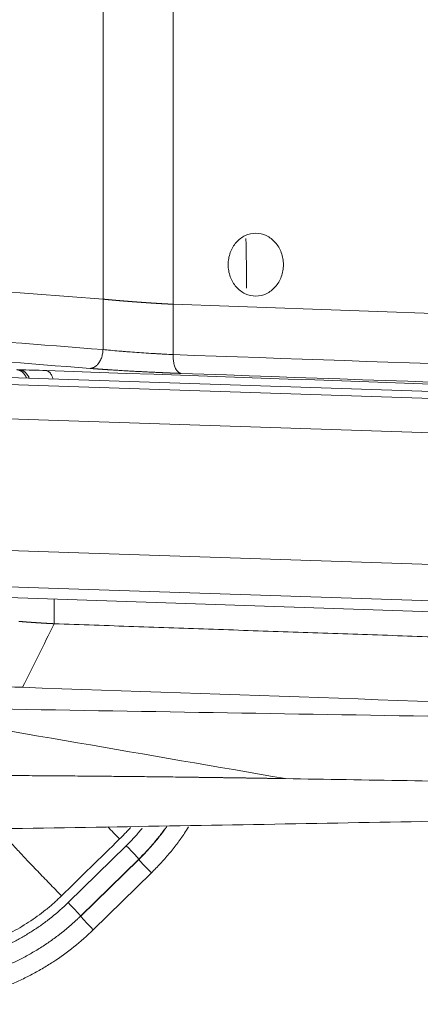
# Model space of a CAD drawing. Header units: millimetres. Extents: x 0 to 594, y 0 to 420.
# Tile 109 of 256: x 208.34 to 211.53, y 297.64 to 305.47. Entities that reach past the tile are written whole.
import ezdxf

# ---------------------------------------------------------------- set-up
doc = ezdxf.new("R2010")
doc.units = ezdxf.units.MM
doc.layers.add('1', color=7, linetype='Continuous', true_color=0xffffff)

msp = doc.modelspace()

# ---------------------------------------------------------------- linework, layer by layer
at = {"layer": '1', "color": 155, "linetype": 'Continuous', "lineweight": 13}
for p, q in [((209.0069, 303.2464), (207.3895, 303.3725)), ((215.3671, 302.332), (203.9393, 302.7115)), ((215.4754, 302.0552), (203.9666, 302.4374)), ((215.4511, 301.0081), (204.8532, 301.36)), ((215.3297, 300.7227), (204.5862, 301.0795)), ((208.7291, 298.4459), (209.1912, 298.8983)), ((209.2909, 298.7913), (208.8288, 298.339)), ((208.8295, 298.3367), (209.2915, 298.789)), ((209.2915, 298.789), (209.2909, 298.7913)), ((209.3912, 298.6821), (208.9292, 298.2297)), ((208.8295, 298.3367), (208.8288, 298.339))]:
    msp.add_line(p, q, dxfattribs=at)
at = {"layer": '1', "color": 155, "linetype": 'Continuous', "lineweight": 18}
for p, q in [((215.1781, 302.3938), (203.9367, 302.7671)), ((204.2512, 301.0048), (215.0906, 300.6448))]:
    msp.add_line(p, q, dxfattribs=at)
at = {"layer": '1', "color": 155, "linetype": 'Continuous', "lineweight": 13}
for centre, major_axis, ratio, start_param, end_param in [((218.5069, 310.604), (0.0064, -8.51), 0.848592, 3.671842, 5.742511), ((209.3965, 298.6821), (-0.1049, 0.1072), 0.024946, 0.045397, 1.54638), ((208.9344, 298.2297), (-0.1049, 0.1072), 0.024946, 0.045397, 1.54638)]:
    msp.add_ellipse(centre, major_axis=major_axis, ratio=ratio, start_param=start_param, end_param=end_param, dxfattribs=at)
at = {"layer": '1', "color": 155, "linetype": 'Continuous', "lineweight": 18}
for centre in [(209.1859, 298.8983), (208.7239, 298.4459)]:
    msp.add_ellipse(centre, major_axis=(0.1049, -0.1072), ratio=0.024946, start_param=0.045397, end_param=1.54638, dxfattribs=at)
for points, knots in [([(214.2004, 318.1003), (214.1095, 318.0385), (213.8148, 317.8282), (213.3403, 317.4272), (212.7987, 316.8749), (212.3056, 316.2648), (211.8647, 315.6031), (211.4804, 314.8955), (211.1562, 314.1486), (210.8952, 313.3691), (210.6997, 312.5642), (210.5716, 311.7411), (210.5121, 310.9073), (210.5217, 310.0704), (210.6006, 309.238), (210.7481, 308.4175), (210.963, 307.6164), (211.2436, 306.8421), (211.5876, 306.1017), (211.9919, 305.4022), (212.4531, 304.7502), (212.9666, 304.1516), (213.5175, 303.6239), (213.9199, 303.3031), (214.1292, 303.1564), (214.1425, 303.1472)], [0, 0, 0, 0, 0.020108, 0.066178, 0.112343, 0.158649, 0.205079, 0.251613, 0.298231, 0.344915, 0.391649, 0.438422, 0.485225, 0.532052, 0.578897, 0.625755, 0.672621, 0.719486, 0.766339, 0.813165, 0.859943, 0.90665, 0.953258, 0.997036, 1, 1, 1, 1]), ([(210.002, 303.5215), (210.002, 303.5378), (210.0048, 303.5706), (210.0215, 303.6335), (210.0622, 303.7029), (210.1353, 303.7585), (210.2215, 303.778), (210.3078, 303.7585), (210.3809, 303.7029), (210.4216, 303.6335), (210.4383, 303.5706), (210.4411, 303.5378), (210.4411, 303.5215)], [0, 0, 0, 0, 0.0625, 0.125, 0.25, 0.375, 0.5, 0.625, 0.75, 0.875, 0.9375, 1, 1, 1, 1]), ([(210.4411, 303.5215), (210.4411, 303.5051), (210.4383, 303.4724), (210.4216, 303.4094), (210.3809, 303.3401), (210.3078, 303.2845), (210.2215, 303.265), (210.1353, 303.2845), (210.0622, 303.3401), (210.0215, 303.4094), (210.0048, 303.4724), (210.002, 303.5051), (210.002, 303.5215)], [0, 0, 0, 0, 0.0625, 0.125, 0.25, 0.375, 0.5, 0.625, 0.75, 0.875, 0.9375, 1, 1, 1, 1]), ([(208.3369, 300.6833), (208.3376, 300.6832), (208.3391, 300.6831), (208.3414, 300.6829), (208.3436, 300.6827), (208.3459, 300.6825), (208.3482, 300.6823), (208.3505, 300.6822), (208.3527, 300.682), (208.355, 300.6818), (208.3573, 300.6816), (208.3596, 300.6814), (208.3619, 300.6812), (208.3642, 300.681), (208.3665, 300.6808), (208.3688, 300.6807), (208.3711, 300.6805), (208.3734, 300.6803), (208.3757, 300.6801), (208.378, 300.6799), (208.3804, 300.6797), (208.3827, 300.6796), (208.385, 300.6794), (208.3874, 300.6792), (208.3897, 300.679), (208.392, 300.6788), (208.3944, 300.6787), (208.3967, 300.6785), (208.3991, 300.6783), (208.4014, 300.6781), (208.4038, 300.6779), (208.4062, 300.6778), (208.4085, 300.6776), (208.4109, 300.6774), (208.4132, 300.6772), (208.4156, 300.6771), (208.418, 300.6769), (208.4204, 300.6767), (208.4227, 300.6766), (208.4251, 300.6764), (208.4275, 300.6762), (208.4299, 300.676), (208.4323, 300.6759), (208.4346, 300.6757), (208.437, 300.6755), (208.4394, 300.6754), (208.4418, 300.6752), (208.4442, 300.675), (208.4466, 300.6749), (208.449, 300.6747), (208.4514, 300.6745), (208.4538, 300.6744), (208.4562, 300.6742), (208.4586, 300.674), (208.461, 300.6739), (208.4634, 300.6737), (208.4658, 300.6736), (208.4682, 300.6734), (208.4706, 300.6732), (208.473, 300.6731), (208.4754, 300.6729), (208.4778, 300.6728), (208.4802, 300.6726), (208.4826, 300.6724), (208.4851, 300.6723), (208.4875, 300.6721), (208.4899, 300.672), (208.4923, 300.6718), (208.4947, 300.6717), (208.4971, 300.6715), (208.4995, 300.6714), (208.5019, 300.6712), (208.5043, 300.6711), (208.5068, 300.6709), (208.5092, 300.6707), (208.5116, 300.6706), (208.514, 300.6704), (208.5164, 300.6703), (208.5188, 300.6701), (208.5212, 300.67), (208.5236, 300.6699), (208.5261, 300.6697), (208.5285, 300.6696), (208.5309, 300.6694), (208.5333, 300.6693), (208.5357, 300.6691), (208.5381, 300.669), (208.5405, 300.6688), (208.5429, 300.6687), (208.5453, 300.6686), (208.5477, 300.6684), (208.5501, 300.6683), (208.5525, 300.6681), (208.5549, 300.668), (208.5573, 300.6678), (208.5597, 300.6677), (208.5621, 300.6676), (208.5645, 300.6674), (208.5669, 300.6673), (208.5693, 300.6672), (208.5717, 300.667), (208.5741, 300.6669), (208.5765, 300.6668), (208.5789, 300.6666), (208.5813, 300.6665), (208.5837, 300.6664), (208.5861, 300.6662), (208.5885, 300.6661), (208.5908, 300.666), (208.5932, 300.6658), (208.5956, 300.6657), (208.598, 300.6656), (208.6003, 300.6654), (208.6027, 300.6653), (208.6051, 300.6652), (208.6075, 300.6651), (208.6098, 300.6649), (208.6122, 300.6648), (208.6145, 300.6647), (208.6169, 300.6646), (208.6185, 300.6645), (208.6193, 300.6644)], [0, 0, 0, 0, 0.009461, 0.018904, 0.028329, 0.037736, 0.047125, 0.056496, 0.06585, 0.075185, 0.084503, 0.093802, 0.103084, 0.112347, 0.121593, 0.130821, 0.140031, 0.149223, 0.158397, 0.167553, 0.176691, 0.185812, 0.194914, 0.203999, 0.213065, 0.222114, 0.231144, 0.240157, 0.249152, 0.258129, 0.267088, 0.276029, 0.284952, 0.293857, 0.302744, 0.311614, 0.320465, 0.329299, 0.338114, 0.346912, 0.355692, 0.364453, 0.373197, 0.381923, 0.390631, 0.399321, 0.407994, 0.416648, 0.425284, 0.433903, 0.442503, 0.451086, 0.45965, 0.468197, 0.476726, 0.485237, 0.49373, 0.502205, 0.510662, 0.519101, 0.527522, 0.535926, 0.544311, 0.552678, 0.561028, 0.56936, 0.577673, 0.585969, 0.594247, 0.602507, 0.610749, 0.618973, 0.627179, 0.635368, 0.643538, 0.65169, 0.659825, 0.667941, 0.67604, 0.684121, 0.692183, 0.700228, 0.708255, 0.716264, 0.724255, 0.732229, 0.740184, 0.748121, 0.756041, 0.763942, 0.771826, 0.779691, 0.787539, 0.795369, 0.803181, 0.810975, 0.818751, 0.826509, 0.834249, 0.841972, 0.849676, 0.857362, 0.865031, 0.872681, 0.880314, 0.887929, 0.895526, 0.903105, 0.910666, 0.918209, 0.925734, 0.933241, 0.940731, 0.948202, 0.955655, 0.963091, 0.970509, 0.977908, 0.98529, 0.992654, 1, 1, 1, 1]), ([(207.9394, 300.1776), (207.9999, 300.1741), (208.0658, 300.1709), (208.2081, 300.1646), (208.2845, 300.1616), (208.3663, 300.1587)], [0, 0, 0, 0, 0.5, 0.5, 1, 1, 1, 1]), ([(208.3663, 300.1587), (211.7173, 300.0416), (215.0683, 299.9265), (218.4194, 299.8133), (218.4194, 299.8133), (218.4194, 299.8133)], [0, 0, 0, 0, 1, 1, 1, 1, 1, 1]), ([(207.1487, 300.0032), (208.3634, 299.983), (210.7927, 299.9425), (214.4368, 299.8819), (216.8662, 299.8417), (218.0809, 299.8216)], [0, 0, 0, 0, 0.333333, 0.666667, 1, 1, 1, 1]), ([(210.4572, 299.4322), (210.4542, 299.4322), (210.4482, 299.4323), (210.4392, 299.4325), (210.4303, 299.4326), (210.4213, 299.4328), (210.4123, 299.4329), (210.4034, 299.4331), (210.3944, 299.4332), (210.3855, 299.4334), (210.3765, 299.4335), (210.3675, 299.4337), (210.3586, 299.4338), (210.3496, 299.434), (210.3406, 299.4341), (210.3317, 299.4343), (210.3227, 299.4344), (210.3137, 299.4345), (210.3048, 299.4347), (210.2958, 299.4348), (210.2868, 299.435), (210.2779, 299.4351), (210.2689, 299.4353), (210.26, 299.4354), (210.251, 299.4355), (210.242, 299.4357), (210.2331, 299.4358), (210.2241, 299.436), (210.2151, 299.4361), (210.2062, 299.4362), (210.1972, 299.4364), (210.1883, 299.4365), (210.1793, 299.4366), (210.1703, 299.4368), (210.1614, 299.4369), (210.1524, 299.4371), (210.1434, 299.4372), (210.1345, 299.4373), (210.1255, 299.4375), (210.1166, 299.4376), (210.1076, 299.4377), (210.0986, 299.4379), (210.0897, 299.438), (210.0807, 299.4381), (210.0718, 299.4383), (210.0628, 299.4384), (210.0538, 299.4385), (210.0449, 299.4387), (210.0359, 299.4388), (210.027, 299.4389), (210.018, 299.4391), (210.009, 299.4392), (210.0001, 299.4393), (209.9911, 299.4394), (209.9822, 299.4396), (209.9732, 299.4397), (209.9642, 299.4398), (209.9553, 299.44), (209.9463, 299.4401), (209.9374, 299.4402), (209.9284, 299.4403), (209.9195, 299.4405), (209.9105, 299.4406), (209.9015, 299.4407), (209.8926, 299.4408), (209.8836, 299.441), (209.8747, 299.4411), (209.8657, 299.4412), (209.8568, 299.4413), (209.8478, 299.4415), (209.8388, 299.4416), (209.8299, 299.4417), (209.8209, 299.4418), (209.812, 299.4419), (209.803, 299.4421), (209.7941, 299.4422), (209.7851, 299.4423), (209.7761, 299.4424), (209.7672, 299.4425), (209.7582, 299.4427), (209.7493, 299.4428), (209.7403, 299.4429), (209.7314, 299.443), (209.7224, 299.4431), (209.7135, 299.4433), (209.7045, 299.4434), (209.648, 299.4441), (209.5441, 299.4454), (209.3933, 299.4472), (209.2432, 299.4489), (209.0938, 299.4504), (208.9328, 299.4519), (208.7607, 299.4534), (208.5779, 299.4548), (208.3967, 299.456), (208.2718, 299.4567), (208.2019, 299.4571), (208.1864, 299.4572), (208.171, 299.4573), (208.1555, 299.4573), (208.1401, 299.4574), (208.1247, 299.4575), (208.1093, 299.4575), (208.0939, 299.4576), (208.0785, 299.4577), (208.0632, 299.4578), (208.0478, 299.4578), (208.0325, 299.4579), (208.0172, 299.4579), (208.002, 299.458), (207.9867, 299.4581), (207.9715, 299.4581), (207.9563, 299.4582), (207.9411, 299.4582), (207.9259, 299.4583), (207.9107, 299.4583), (207.8956, 299.4584), (207.8805, 299.4584), (207.8654, 299.4585), (207.8503, 299.4585), (207.8352, 299.4586), (207.8201, 299.4586), (207.8051, 299.4587), (207.7901, 299.4587), (207.7751, 299.4587), (207.7601, 299.4588), (207.7452, 299.4588), (207.7302, 299.4588), (207.7153, 299.4589), (207.7004, 299.4589), (207.6855, 299.4589), (207.6706, 299.459), (207.6558, 299.459), (207.641, 299.459), (207.6261, 299.459), (207.6114, 299.4591), (207.5966, 299.4591), (207.5818, 299.4591), (207.5671, 299.4591), (207.5524, 299.4591), (207.5377, 299.4591), (207.5279, 299.4592), (207.523, 299.4592)], [0, 0, 0, 0, 0.002936, 0.005871, 0.008807, 0.011743, 0.014678, 0.017614, 0.02055, 0.023485, 0.026421, 0.029357, 0.032292, 0.035228, 0.038164, 0.041099, 0.044035, 0.046971, 0.049907, 0.052843, 0.055779, 0.058715, 0.061651, 0.064587, 0.067524, 0.07046, 0.073397, 0.076333, 0.07927, 0.082207, 0.085144, 0.088081, 0.091018, 0.093956, 0.096893, 0.099831, 0.102769, 0.105707, 0.108645, 0.111584, 0.114522, 0.117461, 0.1204, 0.123339, 0.126279, 0.129218, 0.132158, 0.135098, 0.138038, 0.140979, 0.14392, 0.146861, 0.149802, 0.152744, 0.155686, 0.158628, 0.16157, 0.164513, 0.167456, 0.170399, 0.173343, 0.176287, 0.179231, 0.182176, 0.185121, 0.188066, 0.191011, 0.193957, 0.196904, 0.19985, 0.202797, 0.205745, 0.208693, 0.211641, 0.214589, 0.217538, 0.220488, 0.223438, 0.226388, 0.229338, 0.23229, 0.235241, 0.238193, 0.241145, 0.244098, 0.247052, 0.250005, 0.300019, 0.349995, 0.399965, 0.449957, 0.500002, 0.5624, 0.624826, 0.687338, 0.749995, 0.755436, 0.760877, 0.766317, 0.771756, 0.777195, 0.782632, 0.78807, 0.793506, 0.798942, 0.804377, 0.809812, 0.815246, 0.82068, 0.826114, 0.831547, 0.83698, 0.842412, 0.847844, 0.853276, 0.858708, 0.86414, 0.869572, 0.875003, 0.880435, 0.885866, 0.891298, 0.89673, 0.902162, 0.907594, 0.913026, 0.918458, 0.923891, 0.929324, 0.934757, 0.940191, 0.945625, 0.95106, 0.956495, 0.961931, 0.967368, 0.972804, 0.978242, 0.98368, 0.98912, 0.994559, 1, 1, 1, 1]), ([(218.0872, 299.3052), (217.774, 299.3104), (217.1463, 299.3208), (216.2027, 299.3365), (215.2551, 299.3523), (214.3034, 299.3681), (213.3476, 299.384), (212.3877, 299.4), (211.4238, 299.4161), (210.7798, 299.4268), (210.4572, 299.4322)], [0, 0, 0, 0, 0.123134, 0.2468, 0.371001, 0.495734, 0.621001, 0.7468, 0.873134, 1, 1, 1, 1]), ([(218.0574, 299.2321), (217.6119, 299.2207), (217.1664, 299.2097), (216.2754, 299.1885), (215.8299, 299.1783), (214.4933, 299.1488), (213.6022, 299.1304), (212.2656, 299.1045), (211.82, 299.0961), (210.9289, 299.0798), (210.4833, 299.0718), (209.1466, 299.0487), (208.2555, 299.034), (207.3643, 299.0198)], [0, 0, 0, 0, 0.125, 0.125, 0.25, 0.25, 0.5, 0.5, 0.625, 0.625, 0.75, 0.75, 1, 1, 1, 1])]:
    msp.add_open_spline(points, degree=3, knots=knots, dxfattribs=at)
at = {"layer": '1', "color": 155, "linetype": 'Continuous', "lineweight": 13}
for points, degree in [([(209.0069, 303.2464), (209.0069, 306.7389)], 1), ([(209.5639, 303.2062), (209.5639, 304.3807), (209.5639, 305.5552), (209.5639, 306.7298)], 3), ([(210.1479, 303.3342), (210.1479, 303.4663), (210.1464, 303.5983), (210.1435, 303.7301)], 3), ([(209.0069, 302.8457), (209.0069, 303.2464)], 1), ([(209.5639, 302.8058), (209.5639, 302.9393), (209.5639, 303.0727), (209.5639, 303.2062)], 3), ([(209.5639, 303.206), (211.1423, 303.1508), (212.7207, 303.0961), (214.2991, 303.0418)], 3), ([(209.0069, 302.8457), (208.5145, 302.8841), (208.022, 302.9224), (207.5296, 302.9608)], 3), ([(208.9037, 302.696), (208.4112, 302.7343), (207.9188, 302.7727), (207.4264, 302.8111)], 3), ([(215.0327, 302.6164), (213.2098, 302.679), (211.3869, 302.7421), (209.5639, 302.8058)], 3), ([(208.3443, 302.6852), (208.3361, 302.6854), (208.3281, 302.6858), (208.3202, 302.6862)], 3), ([(208.5554, 302.6788), (208.4795, 302.6815), (208.4091, 302.6836), (208.3443, 302.6852)], 3), ([(215.3936, 302.4415), (213.1142, 302.5197), (210.8348, 302.5988), (208.5554, 302.6788)], 3), ([(215.3941, 302.4565), (213.472, 302.5224), (211.5499, 302.5889), (209.6278, 302.6561)], 3), ([(208.6193, 300.6644), (208.6193, 300.7295), (208.6193, 300.7946), (208.6193, 300.8597)], 3), ([(207.1487, 300.0032), (208.2515, 299.8129), (209.3543, 299.6225), (210.4572, 299.4322)], 3), ([(209.1387, 298.952), (208.9847, 298.8012), (208.8306, 298.6504), (208.6766, 298.4996)], 3)]:
    msp.add_open_spline(points, degree=degree, dxfattribs=at)
for points, knots in [([(209.0069, 303.2469), (209.0075, 303.2468), (209.0088, 303.2467), (209.0108, 303.2465), (209.0128, 303.2463), (209.0147, 303.2461), (209.0167, 303.2459), (209.0187, 303.2457), (209.0207, 303.2455), (209.0227, 303.2453), (209.0248, 303.2451), (209.0268, 303.2449), (209.0288, 303.2447), (209.0309, 303.2446), (209.0329, 303.2444), (209.035, 303.2442), (209.037, 303.244), (209.0391, 303.2438), (209.0412, 303.2436), (209.0433, 303.2434), (209.0453, 303.2432), (209.0474, 303.243), (209.0495, 303.2428), (209.0517, 303.2426), (209.0538, 303.2424), (209.0559, 303.2422), (209.058, 303.242), (209.0602, 303.2418), (209.0623, 303.2416), (209.0645, 303.2414), (209.0666, 303.2412), (209.0688, 303.241), (209.071, 303.2408), (209.0732, 303.2406), (209.0753, 303.2404), (209.0775, 303.2403), (209.0797, 303.2401), (209.0819, 303.2399), (209.0842, 303.2397), (209.0864, 303.2395), (209.0886, 303.2393), (209.0908, 303.2391), (209.0931, 303.2389), (209.0953, 303.2387), (209.0975, 303.2385), (209.0998, 303.2383), (209.1021, 303.2381), (209.1043, 303.2379), (209.1066, 303.2377), (209.1089, 303.2375), (209.1111, 303.2373), (209.1134, 303.2371), (209.1157, 303.2369), (209.118, 303.2367), (209.1203, 303.2365), (209.1226, 303.2363), (209.1249, 303.2361), (209.1273, 303.2359), (209.1296, 303.2357), (209.1319, 303.2355), (209.1342, 303.2353), (209.1366, 303.2351), (209.1389, 303.2349), (209.1413, 303.2347), (209.1436, 303.2345), (209.146, 303.2343), (209.1483, 303.2342), (209.1507, 303.234), (209.1531, 303.2338), (209.1554, 303.2336), (209.1578, 303.2334), (209.1602, 303.2332), (209.1626, 303.233), (209.165, 303.2328), (209.1674, 303.2326), (209.1698, 303.2324), (209.1722, 303.2322), (209.1746, 303.232), (209.177, 303.2318), (209.1794, 303.2316), (209.1818, 303.2314), (209.1842, 303.2312), (209.1867, 303.231), (209.1891, 303.2308), (209.1915, 303.2306), (209.194, 303.2304), (209.1964, 303.2303), (209.1989, 303.2301), (209.2013, 303.2299), (209.2037, 303.2297), (209.2062, 303.2295), (209.2087, 303.2293), (209.2111, 303.2291), (209.2136, 303.2289), (209.216, 303.2287), (209.2185, 303.2285), (209.221, 303.2283), (209.2234, 303.2281), (209.2259, 303.2279), (209.2284, 303.2278), (209.2309, 303.2276), (209.2334, 303.2274), (209.2358, 303.2272), (209.2383, 303.227), (209.2408, 303.2268), (209.2433, 303.2266), (209.2458, 303.2264), (209.2483, 303.2262), (209.2508, 303.2261), (209.2533, 303.2259), (209.2558, 303.2257), (209.2583, 303.2255), (209.2608, 303.2253), (209.2633, 303.2251), (209.2658, 303.2249), (209.2683, 303.2247), (209.2708, 303.2246), (209.2733, 303.2244), (209.2758, 303.2242), (209.2784, 303.224), (209.2809, 303.2238), (209.2834, 303.2236), (209.2859, 303.2235), (209.2884, 303.2233), (209.2909, 303.2231), (209.2935, 303.2229), (209.296, 303.2227), (209.2985, 303.2225), (209.301, 303.2224), (209.3036, 303.2222), (209.3061, 303.222), (209.3086, 303.2218), (209.3111, 303.2216), (209.3137, 303.2215), (209.3162, 303.2213), (209.3187, 303.2211), (209.3212, 303.2209), (209.3238, 303.2207), (209.3263, 303.2206), (209.3288, 303.2204), (209.3313, 303.2202), (209.3339, 303.22), (209.3364, 303.2199), (209.3389, 303.2197), (209.3414, 303.2195), (209.344, 303.2193), (209.3465, 303.2192), (209.349, 303.219), (209.3515, 303.2188), (209.3541, 303.2187), (209.3566, 303.2185), (209.3591, 303.2183), (209.3616, 303.2181), (209.3641, 303.218), (209.3667, 303.2178), (209.3692, 303.2176), (209.3717, 303.2175), (209.3742, 303.2173), (209.3767, 303.2171), (209.3792, 303.217), (209.3817, 303.2168), (209.3843, 303.2166), (209.3868, 303.2165), (209.3893, 303.2163), (209.3918, 303.2161), (209.3943, 303.216), (209.3968, 303.2158), (209.3993, 303.2157), (209.4018, 303.2155), (209.4043, 303.2153), (209.4068, 303.2152), (209.4093, 303.215), (209.4118, 303.2149), (209.4142, 303.2147), (209.4167, 303.2145), (209.4192, 303.2144), (209.4217, 303.2142), (209.4242, 303.2141), (209.4267, 303.2139), (209.4291, 303.2138), (209.4316, 303.2136), (209.4341, 303.2134), (209.4365, 303.2133), (209.439, 303.2131), (209.4415, 303.213), (209.4439, 303.2128), (209.4464, 303.2127), (209.4488, 303.2125), (209.4513, 303.2124), (209.4537, 303.2122), (209.4562, 303.2121), (209.4586, 303.212), (209.461, 303.2118), (209.4635, 303.2117), (209.4659, 303.2115), (209.4683, 303.2114), (209.4707, 303.2112), (209.4732, 303.2111), (209.4756, 303.2109), (209.478, 303.2108), (209.4804, 303.2107), (209.4828, 303.2105), (209.4852, 303.2104), (209.4876, 303.2102), (209.49, 303.2101), (209.4924, 303.21), (209.4947, 303.2098), (209.4971, 303.2097), (209.4995, 303.2096), (209.5019, 303.2094), (209.5042, 303.2093), (209.5066, 303.2092), (209.5089, 303.209), (209.5113, 303.2089), (209.5136, 303.2088), (209.516, 303.2087), (209.5183, 303.2085), (209.5206, 303.2084), (209.523, 303.2083), (209.5253, 303.2082), (209.5276, 303.208), (209.5299, 303.2079), (209.5322, 303.2078), (209.5345, 303.2077), (209.5368, 303.2075), (209.5391, 303.2074), (209.5414, 303.2073), (209.5437, 303.2072), (209.546, 303.2071), (209.5482, 303.207), (209.5505, 303.2068), (209.5527, 303.2067), (209.555, 303.2066), (209.5572, 303.2065), (209.5595, 303.2064), (209.5617, 303.2063), (209.5632, 303.2062), (209.5639, 303.2062)], [0, 0, 0, 0, 0.004258, 0.008517, 0.012775, 0.017033, 0.021291, 0.025549, 0.029807, 0.034065, 0.038323, 0.042581, 0.046839, 0.051096, 0.055354, 0.059612, 0.063869, 0.068127, 0.072384, 0.076641, 0.080898, 0.085156, 0.089413, 0.09367, 0.097927, 0.102184, 0.106441, 0.110698, 0.114954, 0.119211, 0.123468, 0.127724, 0.131981, 0.136238, 0.140494, 0.144751, 0.149007, 0.153263, 0.157519, 0.161776, 0.166032, 0.170288, 0.174544, 0.1788, 0.183056, 0.187312, 0.191568, 0.195824, 0.20008, 0.204335, 0.208591, 0.212847, 0.217102, 0.221358, 0.225613, 0.229869, 0.234124, 0.23838, 0.242635, 0.24689, 0.251146, 0.255401, 0.259656, 0.263911, 0.268167, 0.272422, 0.276677, 0.280932, 0.285187, 0.289442, 0.293697, 0.297951, 0.302206, 0.306461, 0.310716, 0.314971, 0.319225, 0.32348, 0.327735, 0.331989, 0.336244, 0.340499, 0.344753, 0.349008, 0.353262, 0.357517, 0.361771, 0.366025, 0.37028, 0.374534, 0.378788, 0.383043, 0.387297, 0.391551, 0.395806, 0.40006, 0.404314, 0.408568, 0.412822, 0.417076, 0.421331, 0.425585, 0.429839, 0.434093, 0.438347, 0.442601, 0.446855, 0.451109, 0.455363, 0.459617, 0.463871, 0.468125, 0.472379, 0.476632, 0.480886, 0.48514, 0.489394, 0.493648, 0.497902, 0.502156, 0.50641, 0.510663, 0.514917, 0.519171, 0.523425, 0.527679, 0.531932, 0.536186, 0.54044, 0.544694, 0.548948, 0.553201, 0.557455, 0.561709, 0.565963, 0.570217, 0.57447, 0.578724, 0.582978, 0.587232, 0.591486, 0.59574, 0.599993, 0.604247, 0.608501, 0.612755, 0.617009, 0.621263, 0.625517, 0.62977, 0.634024, 0.638278, 0.642532, 0.646786, 0.65104, 0.655294, 0.659548, 0.663802, 0.668056, 0.67231, 0.676564, 0.680818, 0.685072, 0.689327, 0.693581, 0.697835, 0.702089, 0.706343, 0.710598, 0.714852, 0.719106, 0.723361, 0.727615, 0.731869, 0.736124, 0.740378, 0.744633, 0.748887, 0.753142, 0.757396, 0.761651, 0.765906, 0.77016, 0.774415, 0.77867, 0.782925, 0.78718, 0.791435, 0.79569, 0.799945, 0.8042, 0.808455, 0.81271, 0.816965, 0.82122, 0.825476, 0.829731, 0.833986, 0.838242, 0.842497, 0.846753, 0.851008, 0.855264, 0.85952, 0.863776, 0.868032, 0.872287, 0.876543, 0.8808, 0.885056, 0.889312, 0.893568, 0.897824, 0.902081, 0.906337, 0.910594, 0.91485, 0.919107, 0.923364, 0.927621, 0.931878, 0.936135, 0.940392, 0.944649, 0.948906, 0.953163, 0.957421, 0.961678, 0.965936, 0.970194, 0.974451, 0.978709, 0.982967, 0.987225, 0.991483, 0.995742, 1, 1, 1, 1]), ([(209.5639, 302.8058), (209.542, 302.8068), (209.5193, 302.8079), (209.4842, 302.8098), (209.4723, 302.8104), (209.4484, 302.8118), (209.4364, 302.8125), (209.4002, 302.8146), (209.3758, 302.8162), (209.3264, 302.8194), (209.3013, 302.8211), (209.2521, 302.8246), (209.2279, 302.8264), (209.192, 302.8292), (209.1801, 302.8302), (209.1565, 302.8321), (209.1448, 302.8331), (209.0876, 302.8379), (209.0454, 302.8418), (209.0069, 302.8457)], [0, 0, 0, 0, 0.125, 0.125, 0.1875, 0.1875, 0.25, 0.25, 0.375, 0.375, 0.5, 0.5, 0.625, 0.625, 0.6875, 0.6875, 0.75, 0.75, 1, 1, 1, 1]), ([(209.6278, 302.6561), (209.627, 302.6561), (209.6253, 302.6562), (209.6226, 302.6563), (209.62, 302.6564), (209.6174, 302.6565), (209.6148, 302.6566), (209.6122, 302.6567), (209.6095, 302.6568), (209.6069, 302.6569), (209.6043, 302.6569), (209.6016, 302.657), (209.599, 302.6571), (209.5963, 302.6572), (209.5937, 302.6573), (209.591, 302.6574), (209.5883, 302.6575), (209.5857, 302.6576), (209.583, 302.6577), (209.5803, 302.6578), (209.5776, 302.6579), (209.575, 302.658), (209.5723, 302.6582), (209.5696, 302.6583), (209.5669, 302.6584), (209.5642, 302.6585), (209.5614, 302.6586), (209.5587, 302.6587), (209.556, 302.6588), (209.5533, 302.6589), (209.5506, 302.659), (209.5478, 302.6591), (209.5451, 302.6592), (209.5423, 302.6593), (209.5396, 302.6594), (209.5368, 302.6596), (209.5341, 302.6597), (209.5313, 302.6598), (209.5286, 302.6599), (209.5258, 302.66), (209.523, 302.6601), (209.5202, 302.6602), (209.5174, 302.6604), (209.5147, 302.6605), (209.5119, 302.6606), (209.5091, 302.6607), (209.5063, 302.6608), (209.5035, 302.661), (209.5006, 302.6611), (209.4978, 302.6612), (209.495, 302.6613), (209.4922, 302.6614), (209.4894, 302.6616), (209.4865, 302.6617), (209.4837, 302.6618), (209.4808, 302.6619), (209.478, 302.6621), (209.4751, 302.6622), (209.4723, 302.6623), (209.4694, 302.6624), (209.4666, 302.6626), (209.4637, 302.6627), (209.4608, 302.6628), (209.4579, 302.6629), (209.455, 302.6631), (209.4522, 302.6632), (209.4493, 302.6633), (209.4347, 302.664), (209.4083, 302.6652), (209.37, 302.6671), (209.3315, 302.669), (209.293, 302.6711), (209.2512, 302.6733), (209.2065, 302.6758), (209.1594, 302.6786), (209.1131, 302.6814), (209.0813, 302.6835), (209.063, 302.6846), (209.0579, 302.685), (209.0529, 302.6853), (209.0478, 302.6856), (209.0428, 302.686), (209.0378, 302.6863), (209.0329, 302.6866), (209.0279, 302.687), (209.023, 302.6873), (209.0181, 302.6876), (209.0132, 302.688), (209.0084, 302.6883), (209.0036, 302.6886), (208.9988, 302.689), (208.994, 302.6893), (208.9893, 302.6896), (208.9846, 302.69), (208.9799, 302.6903), (208.9752, 302.6906), (208.9705, 302.691), (208.9659, 302.6913), (208.9613, 302.6916), (208.9567, 302.692), (208.9522, 302.6923), (208.9476, 302.6926), (208.9431, 302.693), (208.9387, 302.6933), (208.9342, 302.6936), (208.9298, 302.694), (208.9254, 302.6943), (208.921, 302.6946), (208.9166, 302.695), (208.9123, 302.6953), (208.908, 302.6956), (208.9051, 302.6959), (208.9037, 302.696)], [0, 0, 0, 0, 0.003828, 0.007654, 0.011478, 0.015299, 0.019118, 0.022935, 0.02675, 0.030563, 0.034374, 0.038183, 0.04199, 0.045796, 0.0496, 0.053402, 0.057203, 0.061003, 0.064801, 0.068598, 0.072394, 0.076189, 0.079983, 0.083776, 0.087569, 0.09136, 0.095151, 0.098941, 0.102731, 0.10652, 0.110309, 0.114097, 0.117886, 0.121674, 0.125462, 0.12925, 0.133039, 0.136827, 0.140616, 0.144405, 0.148195, 0.151985, 0.155776, 0.159567, 0.163359, 0.167152, 0.170946, 0.174741, 0.178537, 0.182334, 0.186132, 0.189931, 0.193732, 0.197534, 0.201338, 0.205144, 0.208951, 0.21276, 0.21657, 0.220383, 0.224197, 0.228014, 0.231833, 0.235654, 0.239477, 0.243303, 0.247131, 0.250961, 0.30109, 0.350959, 0.400745, 0.450626, 0.500779, 0.563361, 0.625604, 0.687853, 0.750453, 0.757631, 0.7648, 0.771961, 0.779115, 0.786262, 0.793403, 0.800538, 0.807667, 0.814792, 0.821912, 0.829028, 0.836141, 0.843251, 0.850359, 0.857465, 0.86457, 0.871674, 0.878778, 0.885882, 0.892986, 0.900093, 0.9072, 0.914311, 0.921424, 0.92854, 0.93566, 0.942785, 0.949914, 0.957049, 0.96419, 0.971337, 0.978491, 0.985653, 0.992822, 1, 1, 1, 1]), ([(208.1781, 299.0341), (208.1786, 299.0328), (208.1798, 299.0308), (208.1837, 299.0251), (208.1864, 299.0215), (208.1934, 299.0128), (208.1976, 299.0077), (208.2075, 298.9961), (208.2131, 298.9895), (208.2259, 298.975), (208.2329, 298.967), (208.2484, 298.9498), (208.2568, 298.9405), (208.2749, 298.9206), (208.2846, 298.9101), (208.3052, 298.8878), (208.3269, 298.8644), (208.3628, 298.8261), (208.4017, 298.7849), (208.4431, 298.7412), (208.4869, 298.6955), (208.5325, 298.648), (208.5796, 298.5993), (208.6117, 298.5662), (208.644, 298.533), (208.6603, 298.5163), (208.6766, 298.4996)], [0, 0, 0, 0, 0.0625, 0.0625, 0.125, 0.125, 0.1875, 0.1875, 0.25, 0.25, 0.3125, 0.3125, 0.375, 0.375, 0.4375, 0.4375, 0.5, 0.5625, 0.625, 0.6875, 0.75, 0.8125, 0.875, 0.9375, 0.9375, 1, 1, 1, 1]), ([(209.0439, 299.0493), (209.0591, 299.0336), (209.0745, 299.0178), (209.1061, 298.9853), (209.1224, 298.9687), (209.1387, 298.952)], [0, 0, 0, 0, 0.488687, 0.488687, 1, 1, 1, 1]), ([(209.2261, 299.0442), (209.2167, 299.0335), (209.1884, 299.0021), (209.1588, 298.9717), (209.1387, 298.952)], [0, 0, 0, 0, 0.33709, 1, 1, 1, 1]), ([(209.1912, 298.8983), (209.2123, 298.9189), (209.2532, 298.961), (209.2948, 299.0084), (209.3164, 299.0345), (209.3193, 299.0381)], [0, 0, 0, 0, 0.462802, 0.925605, 1, 1, 1, 1]), ([(209.5039, 299.039), (209.4958, 299.0277), (209.4688, 298.9911), (209.4208, 298.9308), (209.3581, 298.8594), (209.3138, 298.8137), (209.2909, 298.7913)], [0, 0, 0, 0, 0.12835, 0.4189, 0.70945, 1, 1, 1, 1]), ([(209.2915, 298.789), (209.2919, 298.7894), (209.2923, 298.7897), (209.293, 298.7904), (209.294, 298.7915), (209.2965, 298.7939), (209.3015, 298.7989), (209.3114, 298.8087), (209.331, 298.8287), (209.3475, 298.8461), (209.38, 298.8812), (209.4221, 298.9292), (209.4618, 298.9792), (209.4859, 299.0112), (209.4907, 299.0176), (209.5001, 299.0305), (209.5067, 299.0395), (209.5131, 299.0486), (209.515, 299.0512)], [0, 0, 0, 0, 0.004341, 0.004341, 0.008683, 0.017366, 0.034732, 0.069464, 0.138927, 0.277855, 0.277855, 0.55571, 0.833565, 0.833565, 0.903029, 0.903029, 0.972492, 1, 1, 1, 1]), ([(209.6877, 299.0474), (209.6773, 299.031), (209.6666, 299.0147), (209.646, 298.9844), (209.6313, 298.9633), (209.6161, 298.9424), (209.6059, 298.9285), (209.6008, 298.9216), (209.5748, 298.8871), (209.532, 298.8332), (209.4639, 298.7556), (209.4159, 298.7062), (209.3912, 298.6821)], [0, 0, 0, 0, 0.124343, 0.124343, 0.2338, 0.288529, 0.288529, 0.343257, 0.343257, 0.562172, 0.781086, 1, 1, 1, 1]), ([(208.6766, 298.4996), (208.6564, 298.4799), (208.6153, 298.4415), (208.5725, 298.4055), (208.5072, 298.3531), (208.4621, 298.3205), (208.3921, 298.2749), (208.3447, 298.2456), (208.2957, 298.2186), (208.2583, 298.1992), (208.2395, 298.1897), (208.2205, 298.1805), (208.2077, 298.1745), (208.2013, 298.1715), (208.1693, 298.1568), (208.1175, 298.1347), (208.0386, 298.1055), (207.9584, 298.0802), (207.904, 298.0659), (207.8629, 298.0563), (207.8491, 298.0532), (207.8284, 298.0489), (207.8215, 298.0475), (207.8077, 298.0448), (207.7731, 298.0382), (207.7106, 298.0284), (207.6269, 298.0195), (207.5428, 298.0147), (207.4865, 298.0143), (207.4583, 298.0148)], [0, 0, 0, 0, 0.0625, 0.125, 0.125, 0.25, 0.25, 0.3125, 0.375, 0.375, 0.40625, 0.421875, 0.421875, 0.4375, 0.4375, 0.5, 0.5625, 0.625, 0.6875, 0.6875, 0.71875, 0.71875, 0.734375, 0.734375, 0.75, 0.8125, 0.875, 0.9375, 1, 1, 1, 1]), ([(207.4569, 297.9397), (207.4864, 297.9392), (207.5452, 297.9396), (207.6328, 297.9446), (207.7197, 297.9539), (207.806, 297.9674), (207.8917, 297.9852), (207.9483, 297.9999), (207.9906, 298.012), (208.0118, 298.0183), (208.0328, 298.0251), (208.0433, 298.0285), (208.0468, 298.0297), (208.0538, 298.032), (208.0853, 298.0426), (208.1163, 298.0541), (208.1707, 298.0758), (208.1975, 298.0872), (208.2506, 298.1115), (208.303, 298.137), (208.354, 298.165), (208.4044, 298.1942), (208.4293, 298.2095), (208.4783, 298.2413), (208.5025, 298.2579), (208.5382, 298.2837), (208.5501, 298.2924), (208.5677, 298.3058), (208.5735, 298.3103), (208.5852, 298.3194), (208.591, 298.324), (208.6428, 298.3655), (208.6869, 298.4046), (208.7291, 298.4459)], [0, 0, 0, 0, 0.0625, 0.125, 0.1875, 0.25, 0.3125, 0.375, 0.375, 0.40625, 0.421875, 0.421875, 0.429688, 0.429688, 0.4375, 0.5, 0.5, 0.5625, 0.5625, 0.625, 0.6875, 0.6875, 0.75, 0.75, 0.8125, 0.8125, 0.84375, 0.84375, 0.859375, 0.859375, 0.875, 0.875, 1, 1, 1, 1]), ([(208.8288, 298.339), (208.8281, 298.3383), (208.8274, 298.3376), (208.826, 298.3362), (208.8238, 298.3341), (208.8188, 298.3292), (208.8087, 298.3195), (208.7883, 298.3003), (208.7706, 298.2842), (208.7347, 298.2524), (208.7102, 298.2318), (208.679, 298.2068), (208.6727, 298.2018), (208.6601, 298.192), (208.6538, 298.1871), (208.6347, 298.1725), (208.6219, 298.163), (208.5831, 298.1351), (208.5569, 298.1171), (208.5037, 298.0826), (208.4767, 298.0661), (208.4221, 298.0343), (208.3668, 298.004), (208.3099, 297.9763), (208.2524, 297.95), (208.2233, 297.9376), (208.1643, 297.9141), (208.1344, 297.9031), (208.1004, 297.8915), (208.0966, 297.8902), (208.089, 297.8876), (208.0852, 297.8864), (208.0738, 297.8827), (208.051, 297.8753), (208.0281, 297.8685), (207.9822, 297.8553), (207.9207, 297.8394), (207.8279, 297.8201), (207.7343, 297.8054), (207.6401, 297.7954), (207.5768, 297.7918), (207.5132, 297.7898), (207.4813, 297.7895), (207.4493, 297.7901)], [0, 0, 0, 0, 0.001953, 0.001953, 0.003906, 0.007813, 0.015625, 0.03125, 0.0625, 0.0625, 0.125, 0.125, 0.140625, 0.140625, 0.15625, 0.15625, 0.1875, 0.1875, 0.25, 0.25, 0.3125, 0.3125, 0.375, 0.4375, 0.4375, 0.5, 0.5, 0.5625, 0.5625, 0.570313, 0.570313, 0.578125, 0.578125, 0.59375, 0.625, 0.625, 0.6875, 0.75, 0.8125, 0.875, 0.9375, 0.9375, 1, 1, 1, 1]), ([(208.9292, 298.2297), (208.8798, 298.1814), (208.8284, 298.1359), (208.7217, 298.0503), (208.6664, 298.0103), (208.5804, 297.9544), (208.5221, 297.9185), (208.4619, 297.8853), (208.4274, 297.8675), (208.4235, 297.8655), (208.4159, 297.8616), (208.4043, 297.8557), (208.3773, 297.8424), (208.354, 297.8314), (208.3072, 297.81), (208.2757, 297.7966), (208.2123, 297.7713), (208.1484, 297.7477), (208.051, 297.717), (207.9521, 297.6912), (207.8851, 297.6772), (207.8345, 297.6679), (207.8091, 297.6636), (207.7836, 297.6597), (207.7665, 297.6572), (207.7579, 297.656), (207.7152, 297.6504), (207.6466, 297.643), (207.5435, 297.6371), (207.4746, 297.6367), (207.4401, 297.6373)], [0, 0, 0, 0, 0.125, 0.125, 0.25, 0.25, 0.3125, 0.375, 0.375, 0.382812, 0.382812, 0.390625, 0.40625, 0.4375, 0.4375, 0.5, 0.5, 0.5625, 0.625, 0.6875, 0.75, 0.75, 0.78125, 0.796875, 0.796875, 0.8125, 0.8125, 0.875, 0.9375, 1, 1, 1, 1])]:
    msp.add_open_spline(points, degree=3, knots=knots, dxfattribs=at)
for points, weights in [([(208.9037, 302.696), (208.9999, 302.6946), (209.0069, 302.8457)], [1, 0.703947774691, 1]), ([(209.6278, 302.6561), (209.5601, 302.6636), (209.5639, 302.8058)], [1, 0.725374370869, 1]), ([(208.3982, 302.6206), (208.3713, 302.6827), (208.3202, 302.6862)], [0.867891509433, 0.83322925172, 1]), ([(208.3443, 302.6852), (208.393, 302.6809), (208.4197, 302.6199)], [1, 0.836305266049, 0.869120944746]), ([(208.6091, 302.6136), (208.5907, 302.6749), (208.5554, 302.6788)], [0.868284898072, 0.834962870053, 1])]:
    msp.add_rational_spline(points, weights, degree=2, dxfattribs=at)
at = {"layer": '1', "color": 155, "linetype": 'Continuous', "lineweight": 18}
for points, degree in [([(208.3663, 300.1587), (208.4506, 300.3273), (208.535, 300.4958), (208.6193, 300.6644)], 3), ([(208.6193, 300.6644), (213.6664, 300.4881), (218.6726, 300.3191)], 2)]:
    msp.add_open_spline(points, degree=degree, dxfattribs=at)

doc.saveas('drawing.dxf')
